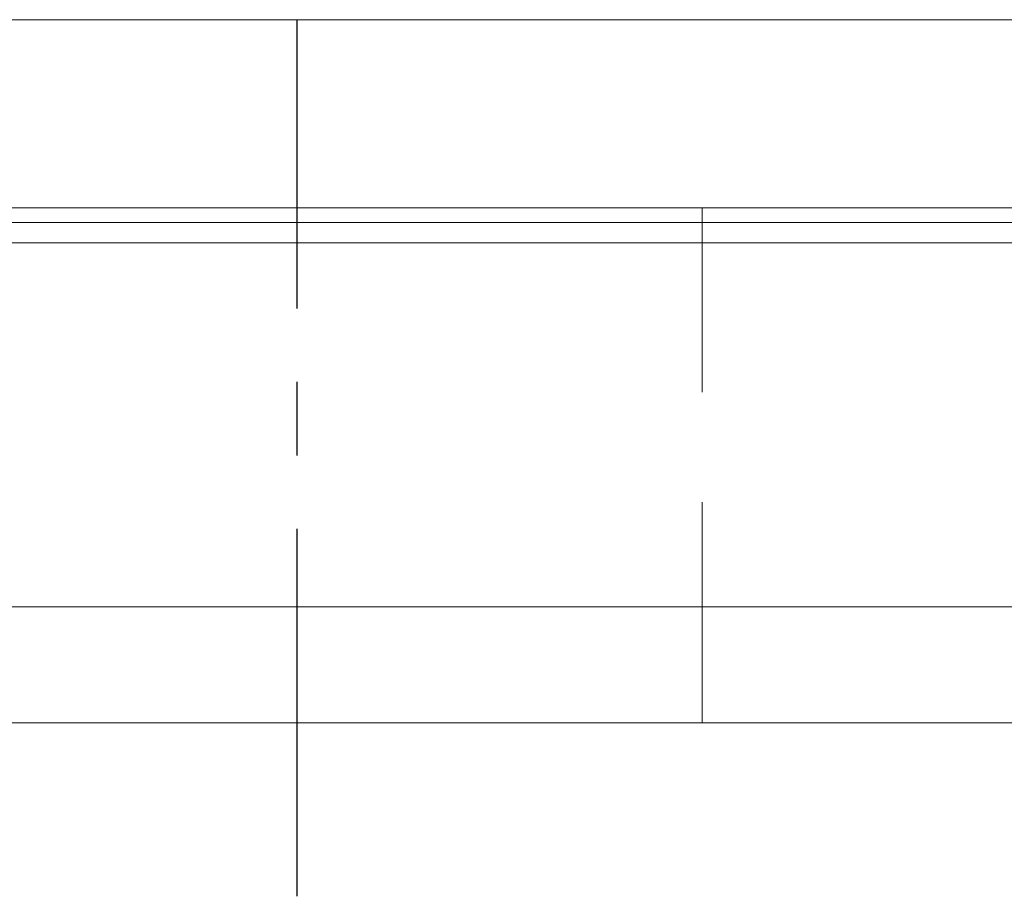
# Model space of a CAD drawing. Header units: millimetres. Extents: x 8 to 529, y 165 to 345.
# Tile 47 of 53: x 420 to 437, y 189 to 204. Entities that reach past the tile are written whole.
import ezdxf

# ---------------------------------------------------------------- set-up
doc = ezdxf.new("R2010")
doc.units = ezdxf.units.MM
for name, pattern in [('CENTER', [10.16, 6.35, -1.27, 1.27, -1.27]), ('DASHED', [0.75, 0.5, -0.25]), ('HIDDEN', [1.905, 1.27, -0.635])]:
    doc.linetypes.add(name, pattern=pattern)
for name, color, linetype in [('CL', 1, 'CENTER'), ('HID', 2, 'DASHED'), ('OUT', 3, 'Continuous')]:
    doc.layers.add(name, color=color, linetype=linetype)

msp = doc.modelspace()

# ---------------------------------------------------------------- linework, layer by layer
at = {"layer": 'CL', "color": 0}
msp.add_line((424.887, 189.186), (424.887, 204.336), dxfattribs=at)
at = {"layer": 'HID', "color": 0, "linetype": 'HIDDEN', "lineweight": 0, "ltscale": 3}
msp.add_line((431.887, 192.186), (431.887, 201.086), dxfattribs=at)
at = {"layer": 'OUT', "color": 0, "linetype": 'Continuous', "lineweight": 15}
for p, q in [((459.887, 204.336), (319.887, 204.336)), ((459.887, 201.086), (319.887, 201.086)), ((248.629, 200.832), (528.887, 200.832)), ((248.85, 200.479), (528.887, 200.479)), ((250.49, 194.186), (528.887, 194.186)), ((194.887, 192.186), (528.887, 192.186))]:
    msp.add_line(p, q, dxfattribs=at)

doc.saveas('drawing.dxf')
